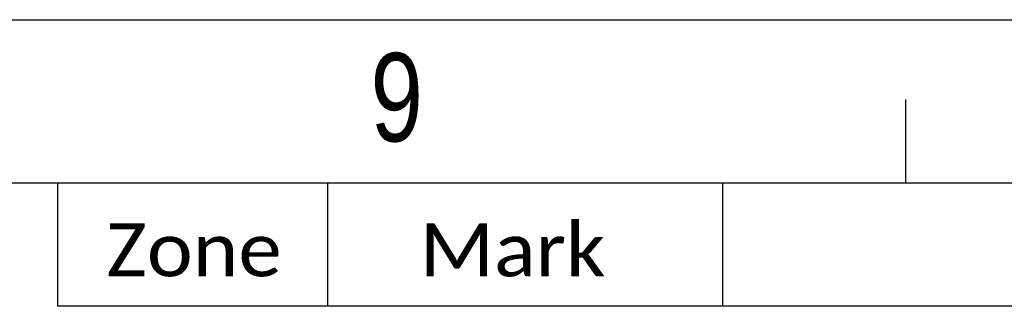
# Model space of a CAD drawing. Header units: millimetres. Extents: x 0 to 594, y 0 to 420.
# Tile 70 of 94: x 430 to 486, y 404 to 420. Entities that reach past the tile are written whole.
import ezdxf

# ---------------------------------------------------------------- set-up
doc = ezdxf.new("R2010")
doc.units = ezdxf.units.MM
doc.layers.add('SLD-0', color=7, linetype='Continuous')
doc.styles.add('SLDTEXTSTYLE0', font='GOTHIC.TTF', dxfattribs={"width": 0.8})
doc.styles.add('SLDTEXTSTYLE1', font='CALIBRI.TTF', dxfattribs={"width": 1.052632})

msp = doc.modelspace()

# ---------------------------------------------------------------- linework, layer by layer
at = {"layer": 'SLD-0'}
for p, q in [((0, 420), (594, 420)), ((480.128, 410.773), (480.128, 415.479)), ((4.521, 410.773), (589.479, 410.773)), ((432.114, 403.773), (432.114, 410.773)), ((447.412, 403.773), (447.412, 410.773)), ((469.781, 403.773), (469.781, 410.773)), ((584.773, 403.773), (432.114, 403.773))]:
    msp.add_line(p, q, dxfattribs=at)

# ---------------------------------------------------------------- texts
at = {"color": 7, "linetype": 'Continuous', "lineweight": 0, "char_height": 3, "attachment_point": 1, "style": 'SLDTEXTSTYLE1'}
for s, insert in [('Mark', (452.608, 408.47)), ('Zone', (434.857, 408.47))]:
    msp.add_mtext(s, dxfattribs=dict(at, insert=insert))
at = {"layer": 'SLD-0', "insert": (449.822, 418.111), "char_height": 5, "attachment_point": 1, "style": 'SLDTEXTSTYLE0'}
msp.add_mtext('9', dxfattribs=at)

doc.saveas('drawing.dxf')
